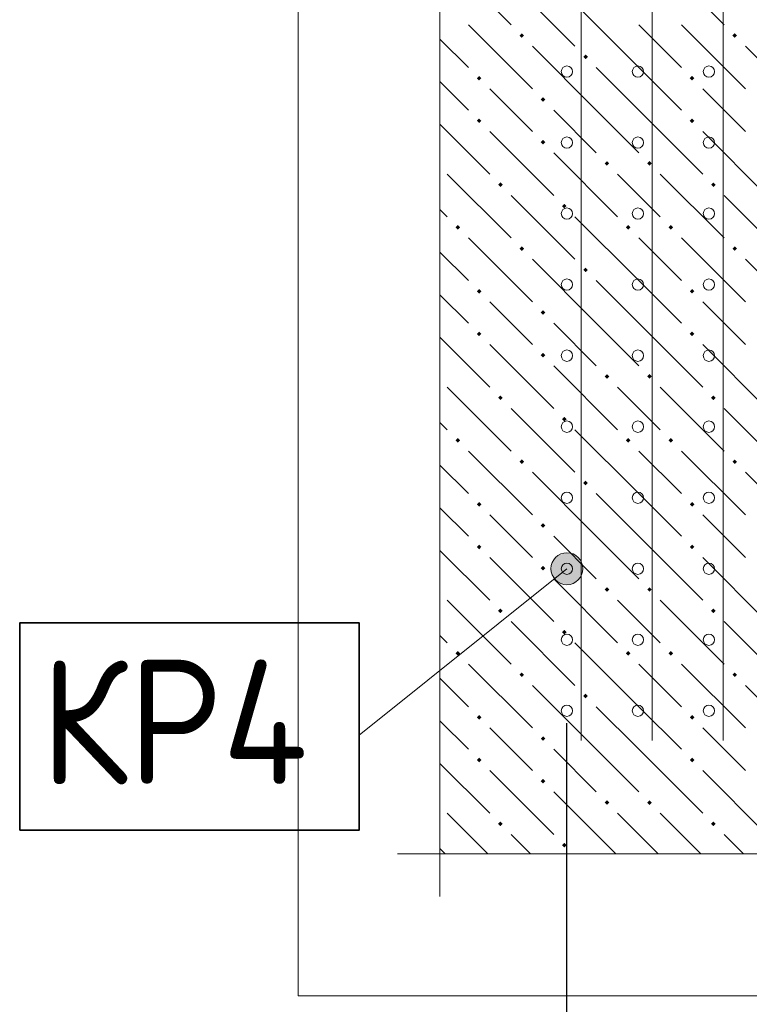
# Model space of a CAD drawing. Header units: millimetres. Extents: x 0 to 50400, y 0 to 35640.
# Tile 26 of 52: x 16418 to 18885, y 11614 to 14942. Entities that reach past the tile are written whole.
import ezdxf

# ---------------------------------------------------------------- set-up
doc = ezdxf.new("R2010")
doc.units = ezdxf.units.MM
for name, color, linetype, lineweight in [('Standard', 7, 'Continuous', 25), ('ЖБ Перекрытие верхний уровень', 7, 'Continuous', 35), ('Общий01', 7, 'Continuous', 13), ('Текст_ общее', 7, 'Continuous', 25)]:
    doc.layers.add(name, color=color, linetype=linetype, lineweight=lineweight)
doc.layers.add('Вспомогательная арматура', color=7, linetype='Continuous', lineweight=18, true_color=0x656565)
doc.layers.add('Поперечная арматура', color=7, linetype='Continuous', lineweight=18, true_color=0x5a2814)
doc.layers.add('Размерная выноска', color=7, linetype='Continuous')
doc.styles.add('ISOCPEUR', font='txt')

msp = doc.modelspace()

# ---------------------------------------------------------------- hatches: boundary and pattern name
at = {"layer": 'ЖБ Перекрытие верхний уровень', "linetype": 'Continuous', "lineweight": 18, "transparency": 33554687}
for points in [[(18107.9, 14888.3), (18115.7, 14896.1), (18123.5, 14888.3), (18115.7, 14880.5)], [(18827.9, 14888.3), (18835.7, 14896.1), (18843.5, 14888.3), (18835.7, 14880.5)], [(18323.9, 14816.3), (18331.7, 14824.1), (18339.5, 14816.3), (18331.7, 14808.5)], [(17963.9, 14744.3), (17971.7, 14752.1), (17979.5, 14744.3), (17971.7, 14736.5)], [(18683.9, 14744.3), (18691.7, 14752.1), (18699.5, 14744.3), (18691.7, 14736.5)], [(18179.9, 14672.3), (18187.7, 14680.1), (18195.5, 14672.3), (18187.7, 14664.5)], [(17963.9, 14600.3), (17971.7, 14608.1), (17979.5, 14600.3), (17971.7, 14592.5)], [(18683.9, 14600.3), (18691.7, 14608.1), (18699.5, 14600.3), (18691.7, 14592.5)], [(18179.9, 14528.3), (18187.7, 14536.1), (18195.5, 14528.3), (18187.7, 14520.5)], [(18395.9, 14456.3), (18403.7, 14464.1), (18411.5, 14456.3), (18403.7, 14448.5)], [(18539.9, 14456.3), (18547.7, 14464.1), (18555.5, 14456.3), (18547.7, 14448.5)], [(18035.9, 14384.3), (18043.7, 14392.1), (18051.5, 14384.3), (18043.7, 14376.5)], [(18755.9, 14384.3), (18763.7, 14392.1), (18771.5, 14384.3), (18763.7, 14376.5)], [(18251.9, 14312.3), (18259.7, 14320.1), (18267.5, 14312.3), (18259.7, 14304.5)], [(17891.9, 14240.3), (17899.7, 14248.1), (17907.5, 14240.3), (17899.7, 14232.5)], [(18467.9, 14240.3), (18475.7, 14248.1), (18483.5, 14240.3), (18475.7, 14232.5)], [(18611.9, 14240.3), (18619.7, 14248.1), (18627.5, 14240.3), (18619.7, 14232.5)], [(18107.9, 14168.3), (18115.7, 14176.1), (18123.5, 14168.3), (18115.7, 14160.5)], [(18827.9, 14168.3), (18835.7, 14176.1), (18843.5, 14168.3), (18835.7, 14160.5)], [(18323.9, 14096.3), (18331.7, 14104.1), (18339.5, 14096.3), (18331.7, 14088.5)], [(17963.9, 14024.3), (17971.7, 14032.1), (17979.5, 14024.3), (17971.7, 14016.5)], [(18683.9, 14024.3), (18691.7, 14032.1), (18699.5, 14024.3), (18691.7, 14016.5)], [(18179.9, 13952.3), (18187.7, 13960.1), (18195.5, 13952.3), (18187.7, 13944.5)], [(17963.9, 13880.3), (17971.7, 13888.1), (17979.5, 13880.3), (17971.7, 13872.5)], [(18683.9, 13880.3), (18691.7, 13888.1), (18699.5, 13880.3), (18691.7, 13872.5)], [(18179.9, 13808.3), (18187.7, 13816.1), (18195.5, 13808.3), (18187.7, 13800.5)], [(18395.9, 13736.3), (18403.7, 13744.1), (18411.5, 13736.3), (18403.7, 13728.5)], [(18539.9, 13736.3), (18547.7, 13744.1), (18555.5, 13736.3), (18547.7, 13728.5)], [(18035.9, 13664.3), (18043.7, 13672.1), (18051.5, 13664.3), (18043.7, 13656.5)], [(18755.9, 13664.3), (18763.7, 13672.1), (18771.5, 13664.3), (18763.7, 13656.5)], [(18251.9, 13592.3), (18259.7, 13600.1), (18267.5, 13592.3), (18259.7, 13584.5)], [(17891.9, 13520.3), (17899.7, 13528.1), (17907.5, 13520.3), (17899.7, 13512.5)], [(18467.9, 13520.3), (18475.7, 13528.1), (18483.5, 13520.3), (18475.7, 13512.5)], [(18611.9, 13520.3), (18619.7, 13528.1), (18627.5, 13520.3), (18619.7, 13512.5)], [(18107.9, 13448.3), (18115.7, 13456.1), (18123.5, 13448.3), (18115.7, 13440.5)], [(18827.9, 13448.3), (18835.7, 13456.1), (18843.5, 13448.3), (18835.7, 13440.5)], [(18323.9, 13376.3), (18331.7, 13384.1), (18339.5, 13376.3), (18331.7, 13368.5)], [(17963.9, 13304.3), (17971.7, 13312.1), (17979.5, 13304.3), (17971.7, 13296.5)], [(18683.9, 13304.3), (18691.7, 13312.1), (18699.5, 13304.3), (18691.7, 13296.5)], [(18179.9, 13232.3), (18187.7, 13240.1), (18195.5, 13232.3), (18187.7, 13224.5)], [(17963.9, 13160.3), (17971.7, 13168.1), (17979.5, 13160.3), (17971.7, 13152.5)], [(18683.9, 13160.3), (18691.7, 13168.1), (18699.5, 13160.3), (18691.7, 13152.5)], [(18179.9, 13088.3), (18187.7, 13096.1), (18195.5, 13088.3), (18187.7, 13080.5)], [(18395.9, 13016.3), (18403.7, 13024.1), (18411.5, 13016.3), (18403.7, 13008.5)], [(18539.9, 13016.3), (18547.7, 13024.1), (18555.5, 13016.3), (18547.7, 13008.5)], [(18035.9, 12944.3), (18043.7, 12952.1), (18051.5, 12944.3), (18043.7, 12936.5)], [(18755.9, 12944.3), (18763.7, 12952.1), (18771.5, 12944.3), (18763.7, 12936.5)], [(18251.9, 12872.3), (18259.7, 12880.1), (18267.5, 12872.3), (18259.7, 12864.5)], [(17891.9, 12800.3), (17899.7, 12808.1), (17907.5, 12800.3), (17899.7, 12792.5)], [(18467.9, 12800.3), (18475.7, 12808.1), (18483.5, 12800.3), (18475.7, 12792.5)], [(18611.9, 12800.3), (18619.7, 12808.1), (18627.5, 12800.3), (18619.7, 12792.5)], [(18107.9, 12728.3), (18115.7, 12736.1), (18123.5, 12728.3), (18115.7, 12720.5)], [(18827.9, 12728.3), (18835.7, 12736.1), (18843.5, 12728.3), (18835.7, 12720.5)], [(18323.9, 12656.3), (18331.7, 12664.1), (18339.5, 12656.3), (18331.7, 12648.5)], [(17963.9, 12584.3), (17971.7, 12592.1), (17979.5, 12584.3), (17971.7, 12576.5)], [(18683.9, 12584.3), (18691.7, 12592.1), (18699.5, 12584.3), (18691.7, 12576.5)], [(18179.9, 12512.3), (18187.7, 12520.1), (18195.5, 12512.3), (18187.7, 12504.5)], [(17963.9, 12440.3), (17971.7, 12448.1), (17979.5, 12440.3), (17971.7, 12432.5)], [(18683.9, 12440.3), (18691.7, 12448.1), (18699.5, 12440.3), (18691.7, 12432.5)], [(18179.9, 12368.3), (18187.7, 12376.1), (18195.5, 12368.3), (18187.7, 12360.5)], [(18395.9, 12296.3), (18403.7, 12304.1), (18411.5, 12296.3), (18403.7, 12288.5)], [(18539.9, 12296.3), (18547.7, 12304.1), (18555.5, 12296.3), (18547.7, 12288.5)], [(18035.9, 12224.3), (18043.7, 12232.1), (18051.5, 12224.3), (18043.7, 12216.5)], [(18755.9, 12224.3), (18763.7, 12232.1), (18771.5, 12224.3), (18763.7, 12216.5)], [(18251.9, 12152.3), (18259.7, 12160.1), (18267.5, 12152.3), (18259.7, 12144.5)]]:
    msp.add_hatch(color=7, dxfattribs=at).paths.add_polyline_path(points, flags=16)
at = {"layer": 'Общий01', "linetype": 'Continuous', "lineweight": 13, "transparency": 33554687}
for points in [[(18302.3, 13044.5), (18234.7, 13128.7), (18218.4, 13105.9)], [(18318.6, 13067.2), (18260.5, 13139.7), (18234.7, 13128.7)], [(18318.6, 13067.2), (18234.7, 13128.7), (18302.3, 13044.5)], [(18321.6, 13094.6), (18287.9, 13136.7), (18260.5, 13139.7)], [(18321.6, 13094.6), (18260.5, 13139.7), (18318.6, 13067.2)], [(18287.9, 13136.7), (18321.6, 13094.6), (18310.6, 13120.4)], [(18276.5, 13033.5), (18218.4, 13105.9), (18215.4, 13078.6)], [(18276.5, 13033.5), (18215.4, 13078.6), (18249.2, 13036.5)], [(18249.2, 13036.5), (18215.4, 13078.6), (18226.4, 13052.8)], [(18302.3, 13044.5), (18218.4, 13105.9), (18276.5, 13033.5)]]:
    msp.add_hatch(color=7, dxfattribs=at).paths.add_polyline_path(points)

# ---------------------------------------------------------------- linework, layer by layer
at = {"layer": 'Standard', "color": 254, "linetype": 'Continuous', "lineweight": 18, "true_color": 0xc4c4ff, "transparency": 33554687}
msp.add_lwpolyline([(17359.4, 11642.6), (26073.8, 11642.6), (26073.8, 16948.6), (17359.4, 16948.6), (17359.4, 11642.6)], dxfattribs=at)
at = {"layer": 'Standard', "color": 251, "linetype": 'Continuous', "lineweight": -3, "true_color": 0x656565, "transparency": 33554687}
msp.add_lwpolyline([(18268.5, 11247.3), (18268.5, 11272.5), (18268.5, 11272.5), (18268.5, 11274.4), (18268.5, 11274.4), (18268.5, 11275.7), (18268.5, 11275.7), (18268.5, 11276.4), (18268.5, 11276.4), (18268.5, 11276.6), (18268.5, 11276.6), (18268.5, 11279.9), (18268.5, 11279.9), (18268.5, 11892.6), (18268.5, 11892.6), (18268.5, 12564.3)], dxfattribs=at)
at = {"layer": 'Вспомогательная арматура', "color": 251, "linetype": 'Continuous', "lineweight": 18, "true_color": 0x656565, "transparency": 33554687}
for p, q in [((18316.5, 16067.4), (18316.5, 12505.8)), ((18316.5, 16067.4), (18316.5, 12505.8)), ((18556.5, 16067.4), (18556.5, 12505.8)), ((18556.5, 16067.4), (18556.5, 12505.8)), ((18796.5, 16067.4), (18796.5, 12505.8)), ((18796.5, 16067.4), (18796.5, 12505.8))]:
    msp.add_line(p, q, dxfattribs=at)
at = {"layer": 'ЖБ Перекрытие верхний уровень', "color": 9, "linetype": 'Continuous', "lineweight": 18, "true_color": 0xc7c7c7, "transparency": 33554687}
for p, q in [((17863.7, 15140.3), (18079.7, 14924.3)), ((18583.7, 15140.3), (18799.7, 14924.3)), ((18079.7, 15068.3), (18295.7, 14852.3)), ((18511.7, 14780.3), (18295.7, 14996.3)), ((17935.7, 14924.3), (18151.7, 14708.3)), ((18511.7, 14924.3), (18655.7, 14780.3)), ((18655.7, 14924.3), (18871.7, 14708.3)), ((17839.4, 14876.6), (17935.7, 14780.3)), ((18367.7, 14636.3), (18151.7, 14852.3)), ((19087.7, 14636.3), (18871.7, 14852.3)), ((18367.7, 14780.3), (18511.7, 14636.3)), ((18511.7, 14780.3), (18655.7, 14636.3)), ((17839.4, 14732.6), (17935.7, 14636.3)), ((18079.7, 14636.3), (18007.7, 14708.3)), ((18799.7, 14636.3), (18727.7, 14708.3)), ((18151.7, 14564.3), (18079.7, 14636.3)), ((18223.7, 14636.3), (18367.7, 14492.3)), ((18367.7, 14636.3), (18511.7, 14492.3)), ((18511.7, 14636.3), (18727.7, 14420.3)), ((18871.7, 14564.3), (18799.7, 14636.3)), ((17839.4, 14588.6), (18007.7, 14420.3)), ((18007.7, 14564.3), (18223.7, 14348.3)), ((18727.7, 14564.3), (18943.7, 14348.3)), ((18223.7, 14492.3), (18439.7, 14276.3)), ((17863.7, 14420.3), (18079.7, 14204.3)), ((18511.7, 14348.3), (18439.7, 14420.3)), ((18583.7, 14420.3), (18799.7, 14204.3)), ((18079.7, 14348.3), (18295.7, 14132.3)), ((18583.7, 14276.3), (18511.7, 14348.3)), ((18799.7, 14348.3), (19015.7, 14132.3)), ((17863.7, 14276.3), (17839.4, 14300.6)), ((18511.7, 14060.3), (18295.7, 14276.3)), ((17935.7, 14204.3), (18151.7, 13988.3)), ((18511.7, 14204.3), (18655.7, 14060.3)), ((18655.7, 14204.3), (18871.7, 13988.3)), ((17839.4, 14156.6), (17935.7, 14060.3)), ((18367.7, 13916.3), (18151.7, 14132.3)), ((19087.7, 13916.3), (18871.7, 14132.3)), ((18367.7, 14060.3), (18511.7, 13916.3)), ((18511.7, 14060.3), (18655.7, 13916.3)), ((17839.4, 14012.6), (17935.7, 13916.3)), ((18079.7, 13916.3), (18007.7, 13988.3)), ((18799.7, 13916.3), (18727.7, 13988.3)), ((18151.7, 13844.3), (18079.7, 13916.3)), ((18223.7, 13916.3), (18367.7, 13772.3)), ((18367.7, 13916.3), (18511.7, 13772.3)), ((18511.7, 13916.3), (18727.7, 13700.3)), ((18871.7, 13844.3), (18799.7, 13916.3)), ((17839.4, 13868.6), (18007.7, 13700.3)), ((18007.7, 13844.3), (18223.7, 13628.3)), ((18727.7, 13844.3), (18943.7, 13628.3)), ((18223.7, 13772.3), (18439.7, 13556.3)), ((17863.7, 13700.3), (18079.7, 13484.3)), ((18511.7, 13628.3), (18439.7, 13700.3)), ((18583.7, 13700.3), (18799.7, 13484.3)), ((18079.7, 13628.3), (18295.7, 13412.3)), ((18583.7, 13556.3), (18511.7, 13628.3)), ((18799.7, 13628.3), (19015.7, 13412.3)), ((17863.7, 13556.3), (17839.4, 13580.6)), ((18511.7, 13340.3), (18295.7, 13556.3)), ((17935.7, 13484.3), (18151.7, 13268.3)), ((18511.7, 13484.3), (18655.7, 13340.3)), ((18655.7, 13484.3), (18871.7, 13268.3)), ((17839.4, 13436.6), (17935.7, 13340.3)), ((18367.7, 13196.3), (18151.7, 13412.3)), ((19087.7, 13196.3), (18871.7, 13412.3)), ((18367.7, 13340.3), (18511.7, 13196.3)), ((18511.7, 13340.3), (18655.7, 13196.3)), ((17839.4, 13292.6), (17935.7, 13196.3)), ((18079.7, 13196.3), (18007.7, 13268.3)), ((18799.7, 13196.3), (18727.7, 13268.3)), ((18151.7, 13124.3), (18079.7, 13196.3)), ((18223.7, 13196.3), (18367.7, 13052.3)), ((18367.7, 13196.3), (18511.7, 13052.3)), ((18511.7, 13196.3), (18727.7, 12980.3)), ((18871.7, 13124.3), (18799.7, 13196.3)), ((17839.4, 13148.6), (18007.7, 12980.3)), ((18007.7, 13124.3), (18223.7, 12908.3)), ((18727.7, 13124.3), (18943.7, 12908.3)), ((18223.7, 13052.3), (18439.7, 12836.3)), ((17863.7, 12980.3), (18079.7, 12764.3)), ((18511.7, 12908.3), (18439.7, 12980.3)), ((18583.7, 12980.3), (18799.7, 12764.3)), ((18079.7, 12908.3), (18295.7, 12692.3)), ((18583.7, 12836.3), (18511.7, 12908.3)), ((18799.7, 12908.3), (19015.7, 12692.3)), ((17863.7, 12836.3), (17839.4, 12860.6)), ((18511.7, 12620.3), (18295.7, 12836.3)), ((17935.7, 12764.3), (18151.7, 12548.3)), ((18511.7, 12764.3), (18655.7, 12620.3)), ((18655.7, 12764.3), (18871.7, 12548.3)), ((17839.4, 12716.6), (17935.7, 12620.3)), ((18367.7, 12476.3), (18151.7, 12692.3)), ((19087.7, 12476.3), (18871.7, 12692.3)), ((18367.7, 12620.3), (18511.7, 12476.3)), ((18511.7, 12620.3), (18655.7, 12476.3)), ((17839.4, 12572.6), (17935.7, 12476.3)), ((18079.7, 12476.3), (18007.7, 12548.3)), ((18799.7, 12476.3), (18727.7, 12548.3)), ((18151.7, 12404.3), (18079.7, 12476.3)), ((18223.7, 12476.3), (18367.7, 12332.3)), ((18367.7, 12476.3), (18511.7, 12332.3)), ((18511.7, 12476.3), (18727.7, 12260.3)), ((18871.7, 12404.3), (18799.7, 12476.3)), ((17839.4, 12428.6), (18007.7, 12260.3)), ((18007.7, 12404.3), (18223.7, 12188.3)), ((18727.7, 12404.3), (18943.7, 12188.3)), ((18223.7, 12332.3), (18433.4, 12122.6)), ((17863.7, 12260.3), (18001.4, 12122.6)), ((18511.7, 12188.3), (18439.7, 12260.3)), ((18583.7, 12260.3), (18721.4, 12122.6)), ((18079.7, 12188.3), (18145.4, 12122.6)), ((18577.4, 12122.6), (18511.7, 12188.3)), ((18799.7, 12188.3), (18865.4, 12122.6)), ((17857.4, 12122.6), (17839.4, 12140.6))]:
    msp.add_line(p, q, dxfattribs=at)
at = {"layer": 'Общий01', "color": 7, "linetype": 'Continuous', "lineweight": 13, "transparency": 33554687}
for p, q in [((18234.7, 13128.7), (18234.7, 13128.7)), ((18310.6, 13120.4), (18310.6, 13120.4)), ((18268.5, 13086.6), (17566.4, 12523.9)), ((18226.4, 13052.8), (18226.4, 13052.8)), ((18302.3, 13044.5), (18302.3, 13044.5))]:
    msp.add_line(p, q, dxfattribs=at)
msp.add_circle((18268.5, 13086.6), 54, dxfattribs=at)
at = {"layer": 'Поперечная арматура', "color": 19, "linetype": 'Continuous', "lineweight": 18, "true_color": 0x5a2814, "transparency": 33554687}
for centre in [(18268.5, 14766.6), (18508.5, 14766.6), (18748.5, 14766.6), (18268.5, 14526.6), (18508.5, 14526.6), (18748.5, 14526.6), (18268.5, 14286.6), (18508.5, 14286.6), (18748.5, 14286.6), (18268.5, 14046.6), (18508.5, 14046.6), (18748.5, 14046.6), (18268.5, 13806.6), (18508.5, 13806.6), (18748.5, 13806.6), (18268.5, 13566.6), (18508.5, 13566.6), (18748.5, 13566.6), (18268.5, 13326.6), (18508.5, 13326.6), (18748.5, 13326.6), (18268.5, 13086.6), (18508.5, 13086.6), (18748.5, 13086.6), (18268.5, 12846.6), (18508.5, 12846.6), (18748.5, 12846.6), (18268.5, 12606.6), (18508.5, 12606.6), (18748.5, 12606.6)]:
    msp.add_circle(centre, 19.2, dxfattribs=at)
at = {"layer": 'Размерная выноска', "color": 7, "linetype": 'Continuous', "lineweight": 13, "transparency": 33554687}
for p, q in [((17839.4, 16612.6), (17839.4, 11978.6)), ((17695.4, 12122.6), (21392.8, 12122.6))]:
    msp.add_line(p, q, dxfattribs=at)
at = {"layer": 'Текст_ общее', "color": 7, "linetype": 'Continuous', "lineweight": 35, "transparency": 33554687}
msp.add_lwpolyline([(16418.4, 12203.5), (17566.4, 12203.5), (17566.4, 12903.5), (16418.4, 12903.5), (16418.4, 12203.5)], dxfattribs=at)

# ---------------------------------------------------------------- texts
at = {"layer": 'Текст_ общее', "color": 7, "linetype": 'Continuous', "lineweight": 35, "transparency": 33554687, "insert": (16488.4, 12357.5), "char_height": 420, "width": 1201.291, "attachment_point": 7, "style": 'ISOCPEUR'}
msp.add_mtext('\\W0.92;КР4', dxfattribs=at)

doc.saveas('drawing.dxf')
